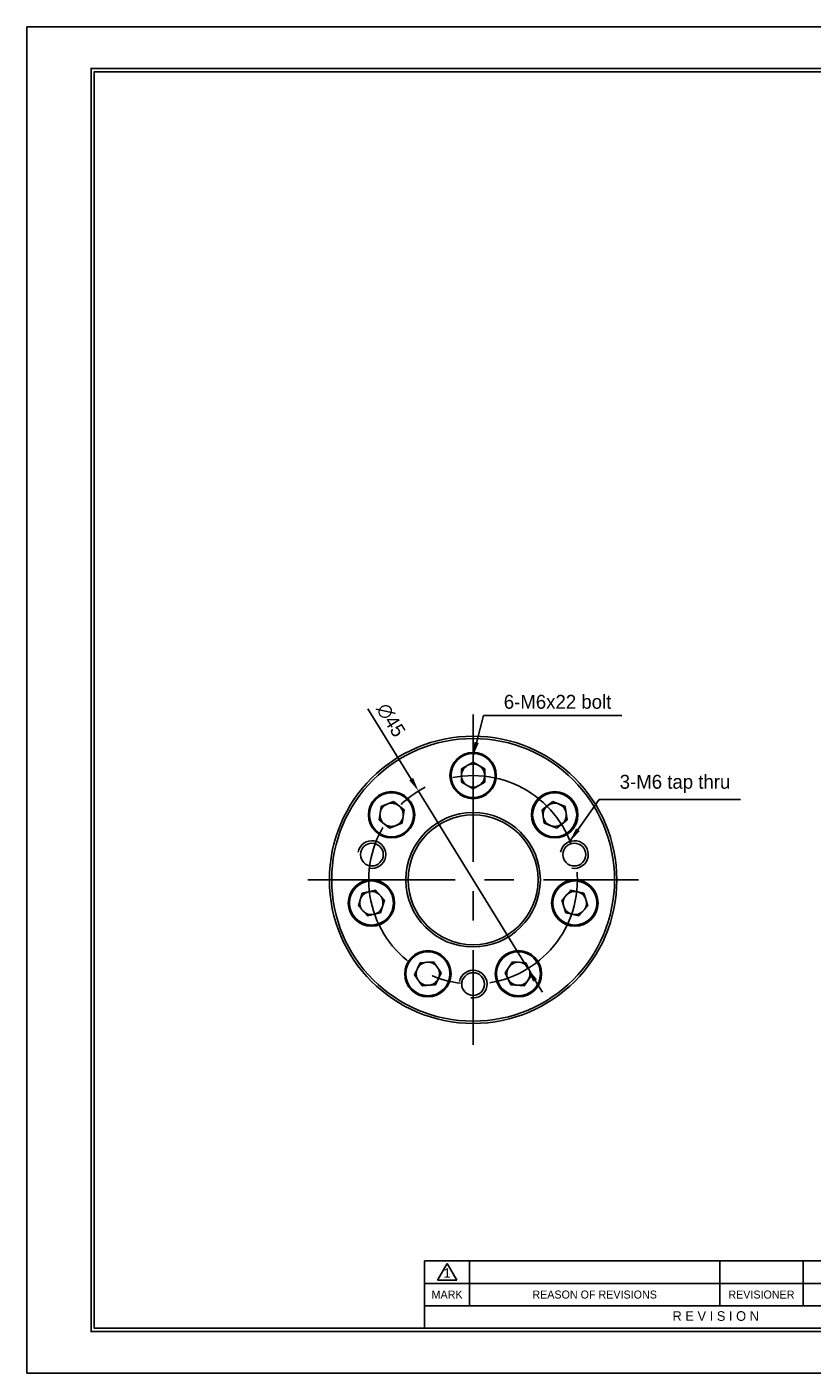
# Model space of a CAD drawing. Header units: millimetres. Extents: x 0 to 411, y 0 to 291.
# Tile 1 of 9: x 0 to 169, y 0 to 291. Entities that reach past the tile are written whole.
import ezdxf
from ezdxf.enums import TextEntityAlignment as Align

# ---------------------------------------------------------------- set-up
doc = ezdxf.new("R2010")
doc.units = ezdxf.units.MM
doc.linetypes.add('CENTER', pattern=[50.8, 31.75, -6.35, 6.35, -6.35])
doc.layers.get('DEFPOINTS').update_dxf_attribs({"linetype": 'CONTINUOUS'})
for name, color, linetype in [('center', 1, 'CENTER'), ('L1', 7, 'CONTINUOUS'), ('OUTLINE', 7, 'CONTINUOUS'), ('thread', 5, 'CONTINUOUS')]:
    doc.layers.add(name, color=color, linetype=linetype)
doc.dimstyles.get("Standard").update_dxf_attribs({"dimtxt": 3, "dimasz": 3, "dimexe": 1.4, "dimexo": 0, "dimgap": 1.4, "dimtad": 1, "dimdec": 3, "dimzin": 11, "dimdsep": 46, "dimtxsty": 'Standard', "dimcen": 0, "dimclrd": 5, "dimclre": 5, "dimclrt": 3, "dimadec": 0, "dimazin": 0, "dimtfac": 0.6, "dimtdec": 3, "dimtmove": 0, "dimatfit": 3, "dimfxl": 0, "dimtolj": 1, "dimtzin": 11, "dimarcsym": 0})

# ---------------------------------------------------------------- blocks, each defined once
blk = doc.blocks.new('표제란')
at = {"layer": 'L1', "color": 0}
for p, q in [((297, 210), (0, 210)), ((0, 210), (0, 0)), ((0, 0), (297, 0))]:
    blk.add_line(p, q, dxfattribs=at)
at = {"layer": 'L1'}
for p, q in [((160, 17.5), (62, 17.5)), ((62, 17.5), (62, 7)), ((64, 14.51), (65.5, 17.1)), ((65.5, 17.1), (67, 14.51)), ((69, 17.5), (69, 10.5)), ((108, 17.5), (108, 10.5)), ((121, 17.5), (121, 10.5)), ((147, 14), (62, 14)), ((64, 14.51), (67, 14.51)), ((147, 10.5), (62, 10.5))]:
    blk.add_line(p, q, dxfattribs=at)
at = {"layer": 'L1', "const_width": 0.25}
blk.add_lwpolyline([(290.5, 6.5), (290.5, 203.5), (10, 203.5), (10, 6.5)], close=True, dxfattribs=at)
at = {"layer": 'L1'}
blk.add_lwpolyline([(290, 7), (290, 203), (10.5, 203), (10.5, 7)], close=True, dxfattribs=at)
for s, height, p in [('1', 1.5, (65.5, 15.61)), ('MARK', 1.25, (65.5, 12.25)), ('REASON OF REVISIONS', 1.25, (88.5, 12.25)), ('REVISIONER', 1.25, (114.5, 12.25)), ('R E V I S I O N', 1.5, (107.38, 8.9))]:
    blk.add_text(s, height=height, dxfattribs=at).set_placement(p, align=Align.MIDDLE_CENTER)
for tag, p in [('필렛', (179.25, 10.9)), ('모따기', (179.25, 8.3))]:
    blk.add_attdef(tag, text='', height=1.15, dxfattribs=at).set_placement(p, align=Align.MIDDLE_LEFT)
at = {"layer": 'OUTLINE', "ltscale": 0.5}
for tag, p, height in [('TITLE', (237.17, 24.41), 2.5), ('도번', (251.18, 15.64), 2.5), ('SCALE', (253.78, 9.55), 1.2), ('DATE', (277.02, 9.51), 1.2)]:
    blk.add_attdef(tag, p, '', height=height, dxfattribs=at)
blk = doc.blocks.new('*D39')
at = {"layer": 'DEFPOINTS', "color": 0}
for p in [(84.45, 125.62), (108.01, 87.29)]:
    blk.add_point(p, dxfattribs=at)
at = {"layer": 'OUTLINE', "color": 5, "lineweight": -2}
for p, q in [((73.54, 143.36), (82.87, 128.18)), ((108.01, 87.29), (84.45, 125.62)), ((109.58, 84.73), (111.16, 82.18))]:
    blk.add_line(p, q, dxfattribs=at)
at = {"layer": 'OUTLINE', "color": 5}
for points in [[(83.3, 128.44), (82.45, 127.92), (84.45, 125.62)], [(110.01, 85), (109.16, 84.47), (108.01, 87.29)]]:
    blk.add_solid(points, dxfattribs=at)
at = {"layer": 'OUTLINE', "color": 3, "insert": (78.5, 140.91), "char_height": 3, "attachment_point": 5, "rotation": 301.5834}
blk.add_mtext('\\A1;∅45', dxfattribs=at)

msp = doc.modelspace()

# ---------------------------------------------------------------- linework, layer by layer
at = {"layer": 'center'}
for p, q in [((96.2295, 142.1071), (96.2295, 70.8071)), ((60.5795, 106.4571), (131.8795, 106.4571))]:
    msp.add_line(p, q, dxfattribs=at)
msp.add_circle((96.2295, 106.4571), 22.5, dxfattribs=at)
at = {"layer": 'OUTLINE', "ltscale": 0.2}
msp.add_line((108.8812, 280.8436), (14.5264, 280.8436), dxfattribs=at)
at = {"layer": 'OUTLINE'}
for p, q in [((93.7295, 130.4005), (96.2295, 131.8439)), ((96.2295, 131.8439), (98.7295, 130.4005)), ((93.7295, 127.5137), (93.7295, 130.4005)), ((98.7295, 130.4005), (98.7295, 127.5137)), ((96.2295, 126.0704), (93.7295, 127.5137)), ((98.7295, 127.5137), (96.2295, 126.0704)), ((75.9511, 119.431), (76.3814, 122.2855)), ((76.3814, 122.2855), (79.0686, 123.3401)), ((79.0686, 123.3401), (81.3255, 121.5403)), ((111.1336, 121.5403), (113.3905, 123.3401)), ((113.3905, 123.3401), (116.0777, 122.2855)), ((116.0777, 122.2855), (116.508, 119.431)), ((78.2081, 117.6311), (75.9511, 119.431)), ((81.3255, 121.5403), (80.8953, 118.6858)), ((111.5638, 118.6858), (111.1336, 121.5403)), ((116.508, 119.431), (114.251, 117.6311)), ((80.8953, 118.6858), (78.2081, 117.6311)), ((114.251, 117.6311), (111.5638, 118.6858)), ((71.4793, 100.808), (72.3302, 103.5665)), ((72.3302, 103.5665), (75.1446, 104.2089)), ((75.1446, 104.2089), (77.108, 102.0928)), ((77.108, 102.0928), (76.2572, 99.3342)), ((115.351, 102.0928), (117.3145, 104.2089)), ((116.2019, 99.3342), (115.351, 102.0928)), ((117.3145, 104.2089), (120.1289, 103.5665)), ((120.1289, 103.5665), (120.9798, 100.808)), ((73.4428, 98.6919), (71.4793, 100.808)), ((76.2572, 99.3342), (73.4428, 98.6919)), ((119.0163, 98.6919), (116.2019, 99.3342)), ((120.9798, 100.808), (119.0163, 98.6919)), ((83.5885, 85.9696), (84.841, 88.5705)), ((84.841, 88.5705), (87.7197, 88.7862)), ((87.7197, 88.7862), (89.3458, 86.401)), ((103.1132, 86.401), (104.7394, 88.7862)), ((104.7394, 88.7862), (107.6181, 88.5705)), ((107.6181, 88.5705), (108.8706, 85.9696)), ((85.2146, 83.5844), (83.5885, 85.9696)), ((89.3458, 86.401), (88.0933, 83.8002)), ((104.3658, 83.8002), (103.1132, 86.401)), ((108.8706, 85.9696), (107.2444, 83.5844)), ((88.0933, 83.8002), (85.2146, 83.5844)), ((107.2444, 83.5844), (104.3658, 83.8002))]:
    msp.add_line(p, q, dxfattribs=at)
for centre, radius in [((96.2295, 106.4571), 31), ((96.2295, 106.4571), 30.5), ((96.2295, 128.9571), 5), ((96.2295, 128.9571), 4.75), ((78.6383, 120.4856), 5), ((78.6383, 120.4856), 4.75), ((113.8208, 120.4856), 5), ((113.8208, 120.4856), 4.75), ((96.2295, 106.4571), 14.5), ((96.2295, 106.4571), 14), ((74.3979, 111.9004), 2.45), ((118.0612, 111.9004), 2.45), ((74.2937, 101.4504), 5), ((74.2937, 101.4504), 4.75), ((118.1654, 101.4504), 5), ((118.1654, 101.4504), 4.75), ((86.4672, 86.1853), 5), ((86.4672, 86.1853), 4.75), ((105.9919, 86.1853), 5), ((105.9919, 86.1853), 4.75), ((96.2295, 83.9571), 2.45)]:
    msp.add_circle(centre, radius, dxfattribs=at)
for centre, start, end in [((96.2295, 128.9571), 120, 180), ((96.2295, 128.9571), 60, 120), ((96.2295, 128.9571), 0, 60), ((96.2295, 128.9571), 180, 240), ((96.2295, 128.9571), 300, 0), ((96.2295, 128.9571), 240, 300), ((78.6383, 120.4856), 111.428571, 171.428571), ((78.6383, 120.4856), 51.428571, 111.428571), ((78.6383, 120.4856), 351.428571, 51.428571), ((113.8208, 120.4856), 128.571429, 188.571429), ((113.8208, 120.4856), 68.571429, 128.571429), ((113.8208, 120.4856), 8.571429, 68.571429), ((78.6383, 120.4856), 171.428571, 231.428571), ((78.6383, 120.4856), 291.428571, 351.428571), ((113.8208, 120.4856), 188.571429, 248.571429), ((113.8208, 120.4856), 308.571429, 8.571429), ((78.6383, 120.4856), 231.428571, 291.428571), ((113.8208, 120.4856), 248.571429, 308.571429), ((74.2937, 101.4504), 162.857143, 222.857143), ((74.2937, 101.4504), 102.857143, 162.857143), ((74.2937, 101.4504), 42.857143, 102.857143), ((74.2937, 101.4504), 342.857143, 42.857143), ((118.1654, 101.4504), 137.142857, 197.142857), ((118.1654, 101.4504), 77.142857, 137.142857), ((118.1654, 101.4504), 17.142857, 77.142857), ((118.1654, 101.4504), 317.142857, 17.142857), ((74.2937, 101.4504), 222.857143, 282.857143), ((74.2937, 101.4504), 282.857143, 342.857143), ((118.1654, 101.4504), 197.142857, 257.142857), ((118.1654, 101.4504), 257.142857, 317.142857), ((86.4672, 86.1853), 154.285714, 214.285714), ((86.4672, 86.1853), 94.285714, 154.285714), ((86.4672, 86.1853), 34.285714, 94.285714), ((86.4672, 86.1853), 334.285714, 34.285714), ((105.9919, 86.1853), 145.714286, 205.714286), ((105.9919, 86.1853), 85.714286, 145.714286), ((105.9919, 86.1853), 25.714286, 85.714286), ((105.9919, 86.1853), 325.714286, 25.714286), ((86.4672, 86.1853), 214.285714, 274.285714), ((86.4672, 86.1853), 274.285714, 334.285714), ((105.9919, 86.1853), 205.714286, 265.714286), ((105.9919, 86.1853), 265.714286, 325.714286)]:
    msp.add_arc(centre, 2.5, start, end, dxfattribs=at)
at = {"layer": 'thread'}
for centre in [(74.3979, 111.9004), (118.0612, 111.9004), (96.2295, 83.9571)]:
    msp.add_arc(centre, 3, 260, 170, dxfattribs=at)

# ---------------------------------------------------------------- block references
at = {"layer": 'OUTLINE', "xscale": 1.38346610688, "yscale": 1.38346610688, "zscale": 1.38346610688}
msp.add_blockref('표제란', (0, 0), dxfattribs=at)

# ---------------------------------------------------------------- texts
at = {"layer": 'OUTLINE', "color": 3, "char_height": 3, "attachment_point": 7}
for s, insert in [('\\A1;6-M6x22 bolt', (102.8424, 143.3321)), ('\\A1;3-M6 tap thru', (127.8426, 125.2073))]:
    msp.add_mtext(s, dxfattribs=dict(at, insert=insert))

# ---------------------------------------------------------------- dimensions: what is measured, and where the dimension line sits
at = {"layer": 'OUTLINE'}
dim = msp.add_diameter_dim_2p(p1=(108.0137, 87.2898), p2=(84.4454, 125.6244), dimstyle='Standard', dxfattribs=at)
dim.commit()
dim.dimension.update_dxf_attribs({"geometry": '*D39', "text_midpoint": (75.9914, 139.3752), "dimtype": 163})

# ---------------------------------------------------------------- leaders
at = {"layer": 'OUTLINE', "annotation_type": 0, "has_hookline": 1, "hookline_direction": 0}
for points, text_width in [([(96.2295, 133.2071), (98.4424, 141.9321), (101.4424, 141.9321)], 25.486), ([(117.112, 114.793), (123.4426, 123.8073), (126.4426, 123.8073)], 26.0812)]:
    msp.add_leader(points, dimstyle='Standard', dxfattribs=dict(at, text_width=text_width))

doc.saveas('drawing.dxf')
